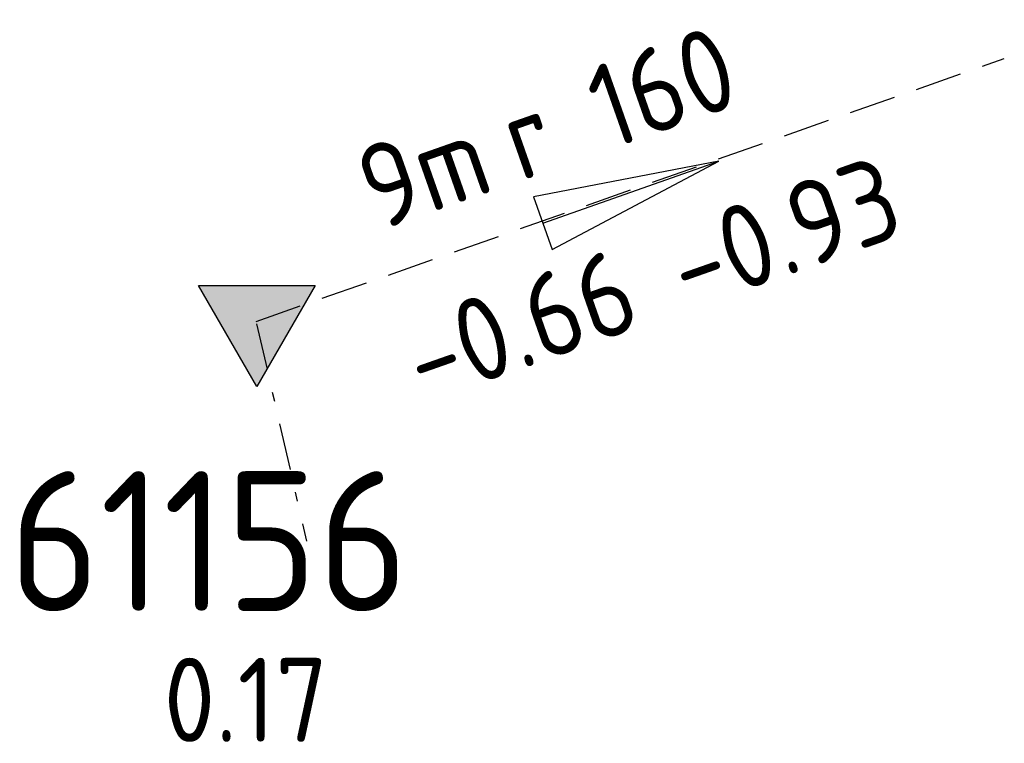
# Model space of a CAD drawing. Extents: x 188323 to 208361, y 565368 to 574910.
# Tile 15 of 256: x 198334.6 to 198345.15, y 567295.58 to 567303.33. Entities that reach past the tile are written whole.
import ezdxf

# ---------------------------------------------------------------- set-up
doc = ezdxf.new("R2010")
doc.units = 0
doc.linetypes.add('DASHDOT', pattern=[1, 0.5, -0.25, 0, -0.25])
doc.linetypes.add('DASHED', pattern=[0.75, 0.5, -0.25])
doc.layers.get('0').update_dxf_attribs({"linetype": 'CONTINUOUS'})
for name, color, linetype in [('RIO-AFM', 7, 'CONTINUOUS'), ('RIO-BOK', 7, 'CONTINUOUS'), ('RIO-KNP', 7, 'CONTINUOUS'), ('RIO-KNR', 7, 'CONTINUOUS'), ('RIO-LAG_2B', 7, 'DASHED'), ('RIO-LEN', 7, 'CONTINUOUS'), ('RIO-MVD', 1, 'CONTINUOUS'), ('RIO-VRB', 6, 'DASHDOT'), ('RIO-VRH', 7, 'CONTINUOUS')]:
    doc.layers.add(name, color=color, linetype=linetype)
doc.styles.add('RIO-TXT', font='isocp.shx')

# ---------------------------------------------------------------- blocks, each defined once
blk = doc.blocks.new('L_VHR')
blk.add_lwpolyline([(-0.5, 0), (0.5, 0), (-0.5, 0.15), (-0.5, -0.15), (0.5, 0)])
blk = doc.blocks.new('K_IPD')
blk.add_lwpolyline([(-0.496027, 0.307994), (0.503973, 0.307994), (0.003973, -0.558031)], close=True)
blk.add_solid([(-0.496027, 0.307994), (0.503973, 0.307994), (0.003973, -0.558031)])
at = {"style": 'RIO-TXT', "flags": 1}
blk.add_attdef('KNOOPNAAM', (2, 2), '', height=1, dxfattribs=at)

msp = doc.modelspace()

# ---------------------------------------------------------------- linework, layer by layer
at = {"layer": 'RIO-LAG_2B'}
msp.add_line((198337.136, 567300.096), (198345.152, 567302.912), dxfattribs=at)
at = {"layer": 'RIO-VRB'}
msp.add_line((198337.14, 567300.07), (198337.6735, 567297.7416), dxfattribs=at)

# ---------------------------------------------------------------- block references
at = {"layer": 'RIO-KNP', "xscale": 1.25, "yscale": 1.25, "zscale": 1.25}
msp.add_blockref('K_IPD', (198337.136, 567300.096), dxfattribs=at)
at = {"layer": 'RIO-VRH', "xscale": 2, "yscale": 2, "zscale": 2, "rotation": 19.3708}
msp.add_blockref('L_VHR', (198341.15, 567301.48), dxfattribs=at)

# ---------------------------------------------------------------- texts
at = {"layer": 'RIO-AFM', "style": 'RIO-TXT'}
msp.add_text('r 160', height=0.9, rotation=19.3708, dxfattribs=at).set_placement((198339.9652, 567301.5934))
at = {"layer": 'RIO-BOK', "style": 'RIO-TXT'}
for s, p in [('-0.93', (198341.756, 567300.2091)), ('-0.66', (198338.9249, 567299.2136))]:
    msp.add_text(s, height=0.9, rotation=19.3708, dxfattribs=at).set_placement(p)
at = {"layer": 'RIO-KNR', "style": 'RIO-TXT'}
msp.add_text('61156', height=1.5, dxfattribs=at).set_placement((198334.486, 567296.9916))
at = {"layer": 'RIO-LEN', "style": 'RIO-TXT'}
msp.add_text('9m', height=0.9, rotation=19.3708, dxfattribs=at).set_placement((198338.4369, 567301.056))
at = {"layer": 'RIO-MVD', "style": 'RIO-TXT'}
msp.add_text('%%U0.17', height=0.9, dxfattribs=at).set_placement((198336.1435, 567295.5916))

doc.saveas('drawing.dxf')
